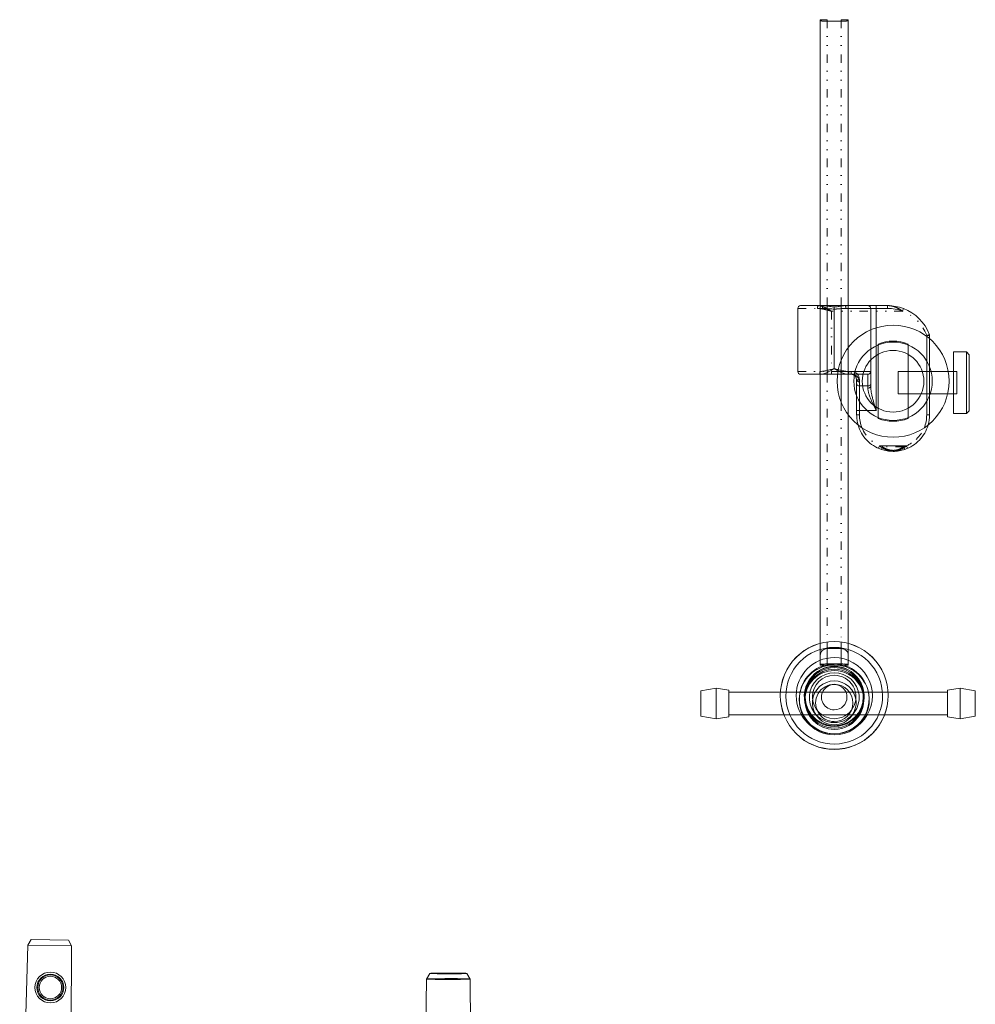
# Model space of a CAD drawing. Header units: millimetres. Extents: x -48 to 1379, y -71 to 1988.
# Tile 4 of 20: x 324 to 665, y 626 to 977. Entities that reach past the tile are written whole.
import ezdxf

# ---------------------------------------------------------------- set-up
doc = ezdxf.new("R2010")
doc.units = ezdxf.units.MM
doc.header["$MEASUREMENT"] = 0
doc.linetypes.add('DASHEDBIDOT', pattern=[12.4, 3, -3, 0.2, -3, 0.2, -3])
for name, color, linetype, true_color in [('Default', 7, 'Continuous', 0xffffff), ('sichtbar', 7, 'Continuous', 0xffffff), ('Tangente', 7, 'Continuous', 0xffffff)]:
    doc.layers.add(name, color=color, linetype=linetype, true_color=true_color)

msp = doc.modelspace()

# ---------------------------------------------------------------- linework, layer by layer
at = {"layer": 'Default', "color": 4, "linetype": 'Continuous', "lineweight": 5, "true_color": 0x00ffff}
for p, q in [((616.79, 976.62), (611.79, 976.62)), ((602.29, 875.07), (608.71, 875.07)), ((609.29, 875.07), (609.29, 850.57)), ((611.79, 875.07), (611.79, 850.57)), ((616.79, 875.07), (616.79, 840.47)), ((619.29, 875.07), (619.29, 836.07)), ((629.29, 874.07), (629.29, 875.07)), ((633.29, 874.07), (633.29, 875.07)), ((610.09, 874.07), (608.29, 874.07)), ((614.29, 873.84), (614.29, 874.6)), ((614.29, 873.84), (614.29, 852.54)), ((627.29, 874.07), (618.48, 874.07)), ((627.29, 874.07), (627.29, 846.23)), ((629.29, 874.07), (627.29, 874.07)), ((629.29, 874.07), (629.29, 837.57)), ((633.29, 874.07), (629.29, 874.07)), ((647.29, 836.05), (647.29, 864.07)), ((648.29, 836.05), (648.29, 863.27)), ((656.89, 858.55), (656.89, 836.56)), ((661.49, 836.56), (661.49, 858.55)), ((662.49, 837.56), (662.49, 857.55)), ((602.29, 850.57), (613.29, 850.57)), ((614.29, 852.54), (614.29, 852.52)), ((615.45, 850.57), (620.29, 850.57)), ((615.6, 851.57), (620.29, 851.57)), ((627.29, 851.57), (620.29, 851.57)), ((620.29, 851.57), (620.29, 850.57)), ((626.29, 850.57), (620.29, 850.57)), ((626.29, 846.41), (626.29, 850.57)), ((654.98, 851.56), (637.09, 851.56)), ((637.09, 851.56), (637.09, 843.56)), ((657.99, 851.56), (656.89, 851.56)), ((657.99, 851.56), (657.99, 843.56)), ((622.29, 848.57), (622.29, 836.05)), ((623.29, 848.57), (622.29, 848.57)), ((623.29, 848.57), (623.29, 836.05)), ((626.29, 846.41), (623.29, 846.41)), ((626.29, 845.61), (626.29, 846.41)), ((654.77, 843.56), (637.09, 843.56)), ((657.99, 843.56), (656.89, 843.56)), ((623.29, 837.57), (622.29, 837.57)), ((629.29, 837.57), (623.29, 837.57)), ((623.29, 836.05), (622.29, 836.05)), ((647.29, 836.05), (648.29, 836.05)), ((630.49, 825.04), (630.09, 824.13)), ((640.09, 825.04), (630.49, 825.04)), ((640.09, 825.04), (640.49, 824.13)), ((609.29, 754.53), (609.29, 747.1)), ((611.79, 755.03), (611.79, 747.15)), ((616.79, 752.66), (611.79, 752.66)), ((616.79, 755.03), (616.79, 747.15)), ((619.29, 754.53), (619.29, 747.1)), ((609.29, 747.1), (609.29, 746.76)), ((619.29, 746.76), (609.29, 746.76)), ((616.79, 747.15), (611.79, 747.15)), ((619.29, 747.1), (619.29, 746.76)), ((572.09, 727.57), (572.09, 738.57)), ((659.23, 727.57), (659.23, 738.57)), ((566.69, 728.58), (566.69, 737.56)), ((576.66, 728.28), (576.66, 737.86)), ((633.51, 737.08), (595.07, 737.07)), ((654.66, 728.28), (654.66, 737.86)), ((664.64, 728.58), (664.64, 737.56)), ((632.28, 729.06), (596.3, 729.06)), ((607.16, 729.8), (608.04, 728.62)), ((621.42, 729.8), (620.54, 728.62)), ((323.55, 541.79), (326.48, 646.85)), ((326.48, 646.85), (327.67, 648.83)), ((342.08, 646.57), (326.48, 646.85)), ((327.67, 648.83), (340.96, 648.59)), ((342.08, 646.57), (340.96, 648.59)), ((341.34, 541.48), (342.08, 646.57)), ((468.72, 634.71), (469.88, 636.71)), ((484.32, 634.71), (483.17, 636.71)), ((467.63, 529.64), (468.72, 634.71)), ((485.42, 529.64), (484.32, 634.71))]:
    msp.add_line(p, q, dxfattribs=at)
at = {"layer": 'Default', "color": 4, "linetype": 'DASHEDBIDOT', "lineweight": 5, "true_color": 0x00ffff}
for p, q in [((601.29, 874.07), (608.29, 874.07)), ((639.03, 874), (638.68, 873.07)), ((648.22, 864.81), (647.29, 864.45)), ((647.29, 864.45), (648.29, 864.45)), ((601.29, 851.57), (613.29, 851.57)), ((613.29, 851.57), (613.29, 850.57)), ((631.42, 824.69), (631.1, 823.74)), ((635.29, 823.4), (635.29, 823.04)), ((639.17, 824.69), (639.49, 823.74))]:
    msp.add_line(p, q, dxfattribs=at)
at = {"layer": 'Default', "color": 131, "linetype": 'Continuous', "lineweight": 5, "true_color": 0xa0ffff}
for p, q in [((629.92, 857.67), (629.92, 861.34)), ((640.66, 861.33), (640.66, 857.67)), ((629.92, 834.8), (629.92, 838.47)), ((640.66, 838.47), (640.66, 834.8))]:
    msp.add_line(p, q, dxfattribs=at)
at = {"layer": 'Default', "color": 4, "linetype": 'Continuous', "lineweight": 5, "true_color": 0x00ffff}
for radius in [4.79, 4.01]:
    msp.add_circle((334.49, 631.68), radius, dxfattribs=at)
for centre, radius, start, end in [((610.36, 954.24), 22.85, 91.1483, 92.6905), ((611.14, 915.32), 61.79, 90.4552, 91.1483), ((611.79, 833.87), 143.25, 90, 90.4552), ((616.79, 833.87), 143.25, 89.5823, 90), ((617.32, 906.32), 70.79, 88.9881, 89.5823), ((618.06, 948.35), 28.75, 87.5484, 88.9881), ((610.36, 999.49), 22.85, 267.3095, 268.8517), ((611.14, 1038.42), 61.79, 268.8517, 269.5448), ((611.79, 1119.87), 143.25, 269.5448, 270), ((616.79, 1119.87), 143.25, 270, 270.4552), ((617.44, 1038.42), 61.79, 270.4552, 271.1483), ((618.22, 999.49), 22.85, 271.1483, 272.6905), ((610.41, 874.95), 0.117, 90, 135.2579), ((610.39, 870.33), 4.74, 82.7743, 89.6908), ((618.19, 870.27), 4.8, 90.2851, 97.2223), ((618.16, 874.95), 0.119, 42.2525, 90), ((626.29, 874.07), 1, 0, 90), ((633.29, 859.08), 15.99, 79.4803, 90.0011), ((613.17, 874.07), 3.08, 170.6751, 180), ((610.05, 862.95), 11.12, 86.5995, 89.8244), ((611.38, 874.36), 1.27, 156.1115, 170.6751), ((610.7, 874.66), 0.527, 135.2579, 156.1115), ((607.17, 814.49), 59.66, 85.2072, 86.5995), ((607.96, 851.2), 24.03, 79.7043, 82.7743), ((615.51, 913.94), 40.13, 265.2072, 267.0418), ((615.68, 893.71), 19.18, 259.7043, 263.4796), ((614.34, 891.33), 17.49, 267.0418, 269.8206), ((614.35, 882.05), 7.45, 263.4796, 269.5412), ((614.28, 881.37), 6.77, 270.0903, 276.5463), ((614.28, 889.74), 15.91, 270.0344, 272.9687), ((612.86, 893.74), 19.22, 276.5463, 280.3773), ((612.96, 915.25), 41.44, 272.9687, 274.7866), ((620.5, 852.04), 23.17, 97.2223, 100.3773), ((621.42, 814.14), 60.02, 93.4012, 94.7866), ((618.52, 863.07), 11, 90.164, 93.4012), ((617.8, 874.62), 0.609, 21.6542, 42.2525), ((617.05, 874.32), 1.41, 8.7265, 21.6542), ((615.39, 874.07), 3.09, 0, 8.7265), ((633.29, 859.07), 15, 68.9605, 90), ((633.28, 859.05), 16.02, 68.9696, 79.4803), ((647.29, 864.45), 1, 0, 21.0395), ((609.03, 859.77), 8.2, 270.399, 277.6334), ((611.58, 851.57), 2.49, 180, 190.4428), ((610.38, 851.35), 1.27, 190.4428, 205.078), ((609.79, 851.07), 0.623, 205.078, 227.297), ((609.49, 850.74), 0.174, 227.297, 269.999), ((609.45, 854.02), 3.45, 270.67, 286), ((607.53, 870.94), 19.47, 277.6334, 282.3261), ((607.73, 860.01), 9.69, 286, 295.1284), ((605.43, 880.55), 29.31, 282.3261, 283.44), ((605.24, 865.32), 15.55, 295.1284, 297.3332), ((599.53, 905.24), 54.69, 283.44, 284.2554), ((597.82, 879.67), 31.71, 297.3332, 298.8772), ((643.58, 731.88), 124.18, 103.6719, 104.2554), ((597.48, 880.3), 32.42, 298.8772, 299.2237), ((488.01, 1075.97), 256.63, 299.2237, 299.3469), ((617.59, 845.51), 7.76, 115.7802, 119.3469), ((614.3, 852.31), 0.21, 93.9529, 115.7802), ((614.3, 852.26), 0.29, 91.568, 103.6719), ((614.22, 851.88), 0.668, 76.2562, 83.8033), ((614.07, 851.61), 0.933, 67.7021, 76.2071), ((581.22, 716.98), 139.54, 75.7343, 76.2562), ((614.02, 851.5), 1.06, 59.706, 67.7021), ((621.2, 863.78), 13.17, 239.706, 240.3334), ((632.25, 883.19), 35.5, 240.3334, 240.7155), ((843.83, 1260.46), 468.05, 240.7155, 240.7935), ((623.38, 866.12), 16.28, 240.7935, 241.2115), ((629.1, 876.52), 28.14, 241.2115, 242.826), ((628.22, 901.81), 51.17, 255.7343, 256.5961), ((623.17, 864.97), 15.17, 242.826, 245.0254), ((623.01, 879.97), 28.71, 256.5961, 257.7466), ((620.8, 859.89), 9.56, 245.0254, 254.1761), ((621.02, 870.81), 19.34, 257.7466, 262.4433), ((619.1, 853.89), 3.32, 254.1761, 269.7323), ((619.51, 859.39), 7.82, 262.4433, 269.8334), ((619.09, 850.74), 0.173, 270, 312.0031), ((618.8, 851.06), 0.599, 312.0031, 334.1933), ((618.23, 851.34), 1.24, 334.1933, 349.349), ((616.99, 851.57), 2.5, 349.349, 0), ((620.29, 848.57), 3, 0.0393, 89.9395), ((620.29, 848.57), 2, 0, 90), ((620.29, 847.42), 3.15, 47.1211, 89.9999), ((626.29, 851.57), 1, 270, 0), ((622.96, 848.57), 0.672, 180.0002, 231.8428), ((622.83, 847.09), 0.538, 180, 235.7894), ((620.61, 847.76), 2.68, 0.4378, 47.1211), ((623.29, 848.99), 1.2, 231.8428, 270), ((626.75, 847.09), 0.538, 304.2106, 0), ((623.29, 847.77), 1.36, 235.7894, 270), ((626.29, 847.77), 1.36, 270, 304.2106), ((626.29, 847.22), 1.61, 270, 285.1007), ((631.58, 845.64), 5.29, 180.3261, 189.3875), ((635.5, 846.29), 9.26, 189.3875, 196.2325), ((640.06, 847.62), 14.02, 196.2325, 199.9615), ((626.43, 846.7), 1.07, 285.1007, 303.6971), ((626.63, 846.4), 0.71, 303.6971, 327.6177), ((626.9, 846.23), 0.392, 327.6177, 0), ((636.73, 846.28), 9.44, 180.2765, 185.8893), ((642.96, 846.92), 15.7, 185.8893, 190.2407), ((646.8, 847.61), 19.6, 190.2407, 192.8288), ((650.84, 851.53), 25.48, 199.9615, 202.7269), ((654.34, 853), 29.28, 202.7269, 205.3599), ((671.13, 853.16), 44.56, 192.8288, 194.5452), ((779.02, 912.1), 167.25, 205.3599, 206.4615), ((667.96, 852.33), 41.29, 194.5452, 196.36), ((876.51, 913.55), 258.64, 196.36, 197.085), ((635.38, 836.05), 13.09, 180, 187.9829), ((635.25, 836.03), 12.96, 187.9829, 196.0067), ((635.35, 836.04), 12.06, 179.9973, 191.3153), ((635.24, 836.02), 11.95, 191.3153, 202.6834), ((635.23, 836.06), 12.06, 337.3432, 348.6566), ((635.3, 836.05), 11.99, 348.6566, 359.9997), ((635.29, 836.05), 13, 343.9569, 0.0002), ((635.27, 836.03), 12.98, 196.0067, 223.6097), ((635.27, 836.05), 13.02, 316.4175, 343.9569), ((635.29, 836.05), 13, 223.6097, 251.196), ((635.3, 836.03), 12.98, 288.8418, 316.4175), ((637.01, 832.51), 9.91, 228.9081, 237.4202), ((635.3, 836.07), 13.03, 251.193, 260.5886), ((635.78, 830.59), 7.63, 237.4202, 247.1257), ((635.45, 829.8), 6.77, 247.1257, 258.2146), ((635.29, 836.04), 12.99, 260.5886, 269.9978), ((635.29, 829.07), 6.02, 258.2146, 269.9729), ((635.29, 836.12), 13.08, 270.0013, 279.3978), ((635.28, 829.17), 6.13, 270.0927, 281.7351), ((635.16, 829.77), 6.74, 281.7351, 292.8391), ((635.31, 835.99), 12.95, 279.3978, 288.8401), ((634.83, 830.54), 7.57, 292.8391, 302.6058), ((633.58, 832.5), 9.9, 302.6058, 311.1453), ((614.29, 735.93), 19.26, 90, 134.9825), ((614.29, 735.88), 19.26, 90, 134.9046), ((614.29, 735.81), 17.26, 90, 135.3457), ((611.79, 750.13), 2.53, 90, 134.4912), ((614.29, 735.93), 19.26, 45.0175, 90), ((614.29, 735.88), 19.26, 45.0954, 90), ((614.29, 735.81), 17.26, 45.138, 90), ((616.79, 750.13), 2.53, 45.5088, 90), ((614.27, 735.95), 19.23, 134.9825, 180), ((614.27, 735.9), 19.23, 134.9046, 179.844), ((614.29, 735.83), 13.6, 89.9998, 269.83), ((611.72, 750.2), 2.43, 134.4912, 180), ((614.29, 735.83), 13.6, 269.8298, 90), ((616.86, 750.2), 2.43, 0, 45.5088), ((614.31, 735.9), 19.23, 0.156, 45.0954), ((614.31, 735.95), 19.23, 0, 45.0175), ((614.27, 735.83), 17.23, 135.3457, 180.7267), ((614.29, 734.71), 12.44, 89.9876, 169.4429), ((614.29, 734.33), 12.51, 89.9881, 167.7172), ((614.29, 734.75), 10.5, 90, 269.9468), ((614.29, 735.47), 10.37, 90.0001, 270.0895), ((614.29, 735.72), 10.6, 89.9764, 145.5419), ((614.29, 735.55), 10.7, 89.9772, 144.8008), ((610.36, 724.28), 22.85, 91.1483, 92.6905), ((611.14, 685.35), 61.79, 90.4552, 91.1483), ((611.79, 603.9), 143.25, 90, 90.4552), ((614.29, 734.75), 10.5, 269.9467, 90), ((614.29, 734.71), 12.44, 10.5695, 90), ((614.29, 734.32), 12.51, 12.2948, 90), ((614.29, 735.71), 10.61, 34.4817, 90), ((614.29, 735.55), 10.71, 35.222, 90), ((614.29, 735.47), 10.37, 270.0897, 90), ((616.79, 603.9), 143.25, 89.5823, 90), ((617.32, 676.36), 70.79, 88.9881, 89.5823), ((618.06, 718.39), 28.75, 87.5484, 88.9881), ((614.31, 735.83), 17.23, 0.2411, 45.138), ((614.28, 735.56), 10.69, 145.5419, 208.1232), ((614.28, 735.73), 10.59, 145.5419, 207.8484), ((614.29, 734.29), 10.5, 90, 269.9468), ((614.29, 735.12), 8.9, 323.217, 216.783), ((614.29, 735.38), 7.75, 89.9995, 269.557), ((614.29, 735.38), 7.75, 269.5565, 90), ((614.29, 734.29), 10.5, 269.9467, 90), ((614.3, 735.73), 10.59, 332.2615, 34.4581), ((614.3, 735.56), 10.69, 332.5363, 34.4581), ((614.29, 733.29), 7.8, 323.217, 216.783), ((614.29, 733.25), 6.64, 89.2526, 270), ((614.29, 735.3), 4.54, 89.298, 270), ((614.29, 733.25), 6.64, 269.9998, 89.2528), ((614.29, 735.3), 4.54, 269.9998, 89.2983), ((614.27, 735.95), 19.23, 180, 225.2243), ((614.27, 735.9), 19.23, 180, 225.0156), ((614.27, 735.83), 17.23, 180.7267, 225.6224), ((614.29, 734.33), 12.51, 169.4429, 10.5571), ((614.29, 734.71), 12.44, 169.4429, 10.5571), ((614.31, 735.83), 17.23, 315.3449, 0.2411), ((614.31, 735.9), 19.23, 314.9844, 359.9976), ((614.31, 735.95), 19.23, 315.1894, 360), ((614.29, 735.57), 10.7, 208.1232, 270.6589), ((614.29, 735.73), 10.61, 207.8484, 270.1098), ((614.29, 735.12), 8.9, 216.7883, 270), ((614.29, 733.29), 7.8, 216.7883, 270), ((614.29, 735.12), 8.9, 269.9947, 323.217), ((614.29, 733.29), 7.8, 269.9947, 323.217), ((614.29, 735.73), 10.61, 270.1098, 332.2615), ((614.29, 735.57), 10.7, 270.6589, 332.5363), ((614.29, 735.92), 19.26, 225.0156, 269.9999), ((614.29, 735.97), 19.26, 225.2243, 270.4135), ((614.29, 735.85), 17.26, 225.6224, 270.4834), ((614.29, 735.92), 19.26, 269.9999, 314.9844), ((614.29, 735.97), 19.26, 270.4135, 315.1894), ((614.29, 735.85), 17.26, 270.4834, 315.3449), ((469.92, 636.69), 0.0426, 92.7658, 149.995), ((470.26, 639.27), 2.59, 261.546, 266.0417), ((472.53, 582.49), 54.31, 91.2281, 92.7658), ((470.85, 647.77), 11.11, 266.0417, 268.129), ((473.2, 719.68), 83.07, 268.129, 268.8923), ((474.7, 481.44), 155.38, 90.4459, 91.2281), ((474.9, 807.61), 171.01, 268.8923, 269.5555), ((476.52, 248.08), 388.74, 89.9513, 90.4459), ((476.52, 1017.36), 380.76, 269.5555, 270), ((476.52, 1017.36), 380.76, 270, 270.4176), ((476.53, 268.47), 368.35, 89.333, 89.9513), ((477.93, 824.79), 188.2, 270.4176, 271.0117), ((480.03, 568.92), 67.88, 87.8926, 89.333), ((479.41, 741.03), 104.42, 271.0117, 271.546), ((481.48, 664.11), 27.47, 271.546, 272.5879), ((481.94, 620.8), 15.97, 85.6686, 87.8926), ((482.33, 645.32), 8.66, 272.5879, 275.5507), ((483.14, 636.7), 0.0276, 30.005, 85.6686), ((468.76, 634.69), 0.0459, 93.024, 149.995), ((469.18, 637.92), 3.25, 261.8253, 266.0394), ((471.43, 584.3), 50.5, 91.3767, 93.024), ((469.86, 647.62), 12.98, 266.0394, 268.1205), ((472.59, 730.94), 96.34, 268.1205, 268.8843), ((474.2, 468.8), 166.04, 90.4229, 91.3767), ((474.59, 833.7), 199.12, 268.8843, 269.5534), ((476.45, 163.88), 470.96, 89.8565, 90.4229), ((476.52, 1081.5), 446.93, 269.5534, 270), ((476.52, 1081.5), 446.93, 270, 270.4142), ((476.63, 236.85), 398, 89.2227, 89.8565), ((478.14, 858.06), 223.48, 270.4142, 271.0001), ((481.23, 575.53), 59.29, 87.5804, 89.2227), ((479.85, 759.91), 125.31, 271.0001, 271.5224), ((482.28, 668.62), 33.99, 271.5224, 272.5253), ((483.18, 621.62), 13.15, 85.1013, 87.5804), ((483.28, 645.99), 11.34, 272.5253, 275.2326), ((484.3, 634.7), 0.0288, 30.005, 85.1013), ((484.31, 634.71), 0.0138, 275.2326, 0.5989)]:
    msp.add_arc(centre, radius, start, end, dxfattribs=at)
at = {"layer": 'Default', "color": 4, "linetype": 'DASHEDBIDOT', "lineweight": 5, "true_color": 0x00ffff}
for centre, radius, start, end in [((608.71, 874.89), 0.184, 90, 127.9833), ((608.67, 871.94), 3.13, 73.3998, 89.31), ((633.29, 867.57), 7.5, 79.4978, 89.9993), ((610.68, 874.07), 2.39, 168.0254, 180), ((608.24, 866.51), 7.56, 82.1225, 89.585), ((609.4, 874.34), 1.08, 150.2046, 168.0254), ((608.92, 874.62), 0.524, 127.9833, 150.2046), ((606.82, 856.3), 17.87, 77.2716, 82.1225), ((607.02, 866.42), 8.89, 63.975, 73.3998), ((604.78, 847.25), 27.14, 75.4154, 77.2716), ((604.53, 861.32), 14.57, 60.4792, 63.975), ((584.99, 771.18), 105.75, 74.475, 75.4154), ((581.33, 820.33), 61.67, 58.7802, 60.4792), ((633.15, 866.81), 8.27, 69.4955, 79.4978), ((632.86, 866.04), 9.1, 60.4676, 69.4955), ((631.77, 864.11), 11.32, 52.3754, 60.4676), ((635.28, 836.04), 11.99, 202.6834, 251.2046), ((635.3, 836.03), 11.98, 313.0883, 337.3432), ((635.29, 836.04), 12, 288.848, 313.0883), ((635.86, 831.18), 7.87, 235.6018, 251.6579), ((635.29, 829.46), 6.06, 251.6579, 269.969), ((635.28, 829.52), 6.12, 270.1019, 288.312), ((634.73, 831.18), 7.86, 288.312, 304.3623)]:
    msp.add_arc(centre, radius, start, end, dxfattribs=at)
at = {"layer": 'Default', "color": 131, "linetype": 'Continuous', "lineweight": 5, "true_color": 0xa0ffff}
for start, end in [(67.9746, 112.0195), (247.9805, 292.0254)]:
    msp.add_arc((635.29, 848.07), 14.31, start, end, dxfattribs=at)
at = {"layer": 'sichtbar', "color": 4, "linetype": 'Continuous', "lineweight": 5, "true_color": 0x00ffff}
for p, q in [((609.29, 977.07), (609.29, 875.07)), ((619.29, 977.07), (619.29, 875.07)), ((633.29, 875.07), (608.71, 875.07)), ((601.29, 874.07), (601.29, 851.57)), ((648.29, 863.27), (648.29, 864.45)), ((656.89, 858.55), (661.49, 858.55)), ((661.49, 858.55), (662.49, 857.55)), ((609.29, 850.57), (609.29, 754.53)), ((613.29, 850.57), (615.45, 850.57)), ((656.89, 851.56), (654.98, 851.56)), ((656.89, 843.56), (654.77, 843.56)), ((656.89, 836.56), (661.49, 836.56)), ((662.49, 837.56), (661.49, 836.56)), ((619.29, 836.07), (619.29, 754.53)), ((572.09, 738.57), (566.69, 737.56)), ((572.09, 738.57), (576.66, 737.86)), ((659.23, 738.57), (654.66, 737.86)), ((659.23, 738.57), (664.64, 737.56)), ((595.07, 737.07), (576.66, 737.07)), ((654.66, 737.08), (633.51, 737.08)), ((572.09, 727.57), (566.69, 728.58)), ((572.09, 727.57), (576.66, 728.28)), ((596.3, 729.06), (576.66, 729.06)), ((654.66, 729.06), (632.28, 729.06)), ((659.23, 727.57), (654.66, 728.28)), ((659.23, 727.57), (664.64, 728.58))]:
    msp.add_line(p, q, dxfattribs=at)
at = {"layer": 'sichtbar', "color": 131, "linetype": 'Continuous', "lineweight": 5, "true_color": 0xa0ffff}
for p, q in [((629.92, 838.47), (629.92, 857.67)), ((640.66, 857.67), (640.66, 838.47))]:
    msp.add_line(p, q, dxfattribs=at)
for radius in [20, 14, 11]:
    msp.add_circle((635.29, 848.07), radius, dxfattribs=at)
at = {"layer": 'sichtbar', "color": 4, "linetype": 'Continuous', "lineweight": 5, "true_color": 0x00ffff}
for radius in [5.5, 4.49]:
    msp.add_circle((334.49, 631.68), radius, dxfattribs=at)
for centre, radius, start, end in [((602.29, 874.07), 1, 90, 180), ((633.29, 859.07), 16, 21.0395, 68.9605), ((602.29, 851.57), 1, 180, 270)]:
    msp.add_arc(centre, radius, start, end, dxfattribs=at)
at = {"layer": 'Tangente', "color": 4, "linetype": 'DASHEDBIDOT', "lineweight": 5, "true_color": 0x00ffff}
for p, q in [((611.79, 977.11), (611.79, 875.07)), ((616.79, 977.11), (616.79, 875.07)), ((638.68, 873.07), (613.29, 873.07)), ((613.29, 873.07), (613.29, 851.57)), ((647.29, 864.07), (647.29, 864.45)), ((611.79, 850.57), (611.79, 755.03)), ((613.29, 851.57), (615.6, 851.57)), ((616.79, 840.47), (616.79, 755.03)), ((639.17, 824.69), (631.42, 824.69))]:
    msp.add_line(p, q, dxfattribs=at)
msp.add_arc((633.29, 859.07), 15, 21.0395, 68.9605, dxfattribs=at)

doc.saveas('drawing.dxf')
